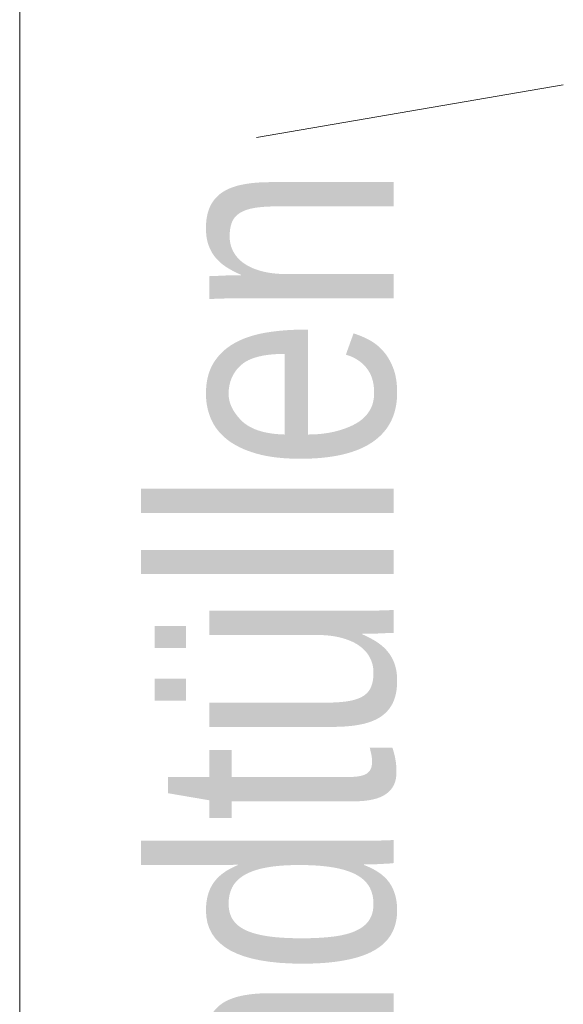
# Model space of a CAD drawing. Extents: x -620 to 3480, y 62 to 1107.
# Tile 231 of 244: x 179.65 to 182.82, y 871.6 to 877.34. Entities that reach past the tile are written whole.
import ezdxf
from ezdxf.lldxf.tags import DXFTag

# ---------------------------------------------------------------- set-up
doc = ezdxf.new("R2010")
doc.units = 0
doc.layers.get('0').update_dxf_attribs({"lineweight": 35})
doc.layers.add('E_Detail_Beschriftung', color=7, linetype='Continuous', lineweight=13, true_color=0x009900)
doc.layers.add('E_Detail_Linie_Text_Bem', color=7, linetype='Continuous', lineweight=13)
doc.styles.get("Standard").update_dxf_attribs({"font": 'ARIALN.TTF'})
tags = doc.linetypes.add('fein_strichliert-A06G9GVL8I', pattern=[4, 1, -2, 1]).pattern_tags.tags
tags[8:9] = [DXFTag(74, 4), DXFTag(75, 0), DXFTag(340, '0'), DXFTag(46, 0.0), DXFTag(50, 0.0), DXFTag(44, 0.0), DXFTag(45, 0.0)]
tags[6:7] = [DXFTag(74, 4), DXFTag(75, 0), DXFTag(340, '0'), DXFTag(46, 0.0), DXFTag(50, 0.0), DXFTag(44, 0.0), DXFTag(45, 0.0)]
tags[4:5] = [DXFTag(74, 4), DXFTag(75, 0), DXFTag(340, '0'), DXFTag(46, 0.0), DXFTag(50, 0.0), DXFTag(44, 0.0), DXFTag(45, 0.0)]

# ---------------------------------------------------------------- blocks, each defined once
blk = doc.blocks.new('Referenz-A06G9GVT8I')
at = {"layer": 'E_Detail_Linie_Text_Bem', "linetype": 'fein_strichliert-A06G9GVL8I', "ltscale": 0.65}
blk.add_line((179.6514, 837.1587), (179.6514, 890.0379), dxfattribs=at)
at = {"layer": 'E_Detail_Linie_Text_Bem', "color": 0, "linetype": 'Continuous', "ltscale": 0.13}
blk.add_line((181.0313, 876.6543), (182.8212, 876.9613), dxfattribs=at)
at = {"layer": 'E_Detail_Beschriftung', "linetype": 'Continuous', "ltscale": 0.13, "insert": (180.4325, 869.8116), "char_height": 1.4, "attachment_point": 1, "rotation": 90}
blk.add_mtext('{\\fArial Narrow;Endtüllen}', dxfattribs=at)

msp = doc.modelspace()

# ---------------------------------------------------------------- block references
at = {"color": 8, "lineweight": 25, "ltscale": 0.25, "true_color": 0x808080}
msp.add_blockref('Referenz-A06G9GVT8I', (0, 0), dxfattribs=at)

doc.saveas('drawing.dxf')
